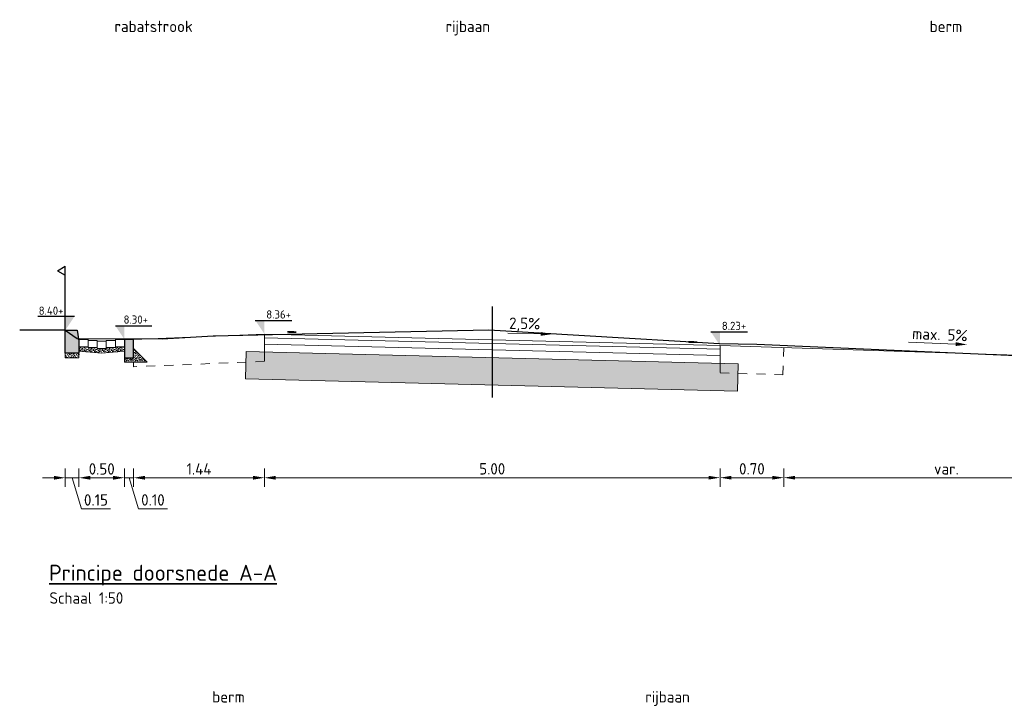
# Model space of a CAD drawing. Header units: metres. Extents: x 122.7 to 162.8, y 75.2 to 111.3.
# Tile 4 of 6: x 123.3 to 134.1, y 103.7 to 111.3. Entities that reach past the tile are written whole.
import ezdxf
from ezdxf.enums import TextEntityAlignment as Align

# ---------------------------------------------------------------- set-up
doc = ezdxf.new("R2010")
doc.units = ezdxf.units.M
doc.header["$PDMODE"] = 35
doc.linetypes.add('DASHED2', pattern=[0.375, 0.25, -0.125])
doc.layers.get('0').update_dxf_attribs({"color": 151})
doc.layers.get('Defpoints').update_dxf_attribs({"color": 171})
for name, color, linetype, lineweight in [('B-XX-VH-VERHARDING-GD', 252, 'Continuous', 25), ('N-WE-AM-AS_WEG-GD', 10, 'Continuous', 25), ('N-WE-OG-TERREIN_ERF-SD', 7, 'Continuous', 25), ('N-WE-VH-FUNDERING-AD-50', 252, 'Continuous', 18), ('N-WE-VH-GESLOTENVERHARDING_BETON-AD-50', 252, 'Continuous', 18), ('N-WE-VH-KANTOPSLUITING_OPSLUITBAND-SD', 150, 'Continuous', 25), ('N-WE-VH-KANTOPSLUITING_TROTTOIRBAND-SD', 210, 'Continuous', 25), ('N-WE-VH-M', 7, 'Continuous', 18), ('N-WE-VH-T25', 7, 'Continuous', 25), ('N-WE-VH-VERHARDING-GD', 7, 'Continuous', 18), ('X-XX-AL-M', 7, 'Continuous', 18), ('X-XX-AL-PEILMAAT-SD', 7, 'Continuous', 25), ('X-XX-AL-T25', 7, 'Continuous', 25), ('X-XX-AL-T35', 7, 'Continuous', 35)]:
    doc.layers.add(name, color=color, linetype=linetype, lineweight=lineweight)
doc.styles.add('NLCS-ISO', font='NLCS-ISO.TTF')
doc.styles.add('NLCS-ISO-M50-T25', font='NLCS-ISO.TTF', dxfattribs={"height": 0.125})
doc.styles.add('NLCS-ISO-M50-T35', font='NLCS-ISO.TTF', dxfattribs={"height": 0.175})
doc.dimstyles.new('NLCS-M50-T25-PIJL_l2_h1', dxfattribs={"dimscale": 0.05, "dimtxt": 2.5, "dimasz": 2.5, "dimexe": 2, "dimexo": 2, "dimgap": 0.7, "dimtad": 1, "dimzin": 0, "dimdsep": 46, "dimtxsty": 'NLCS-ISO-M50-T25', "dimcen": 2.5, "dimdle": 2, "dimclrd": 256, "dimclre": 256, "dimclrt": 256, "dimadec": 1, "dimazin": 0, "dimtfac": 1, "dimtofl": 0, "dimtmove": 1, "dimatfit": 0, "dimfxl": 2, "dimfxlon": 1, "dimtfillclr": 256, "dimtolj": 1, "dimtzin": 0, "dimlwd": 18, "dimlwe": 18, "dimarcsym": 0})

# ---------------------------------------------------------------- blocks, each defined once
blk = doc.blocks.new('SVH-KANTOPSLUITING_TROTTOIRBAND_130 150X250-D')
blk.add_hatch(color=254).paths.add_polyline_path([(-0.15, -0.12), (-0.15, -0.25), (0, -0.25), (0, 0), (-0.13, 0)])
at = {"flags": 128}
blk.add_lwpolyline([(-0.15, -0.12), (-0.15, -0.25), (0, -0.25), (0, 0), (-0.13, 0)], close=True, dxfattribs=at)
blk = doc.blocks.new('N-SVH-KANTOPSLUITING_OPSLUITBAND_100X200-D')
blk.add_hatch(color=8).paths.add_polyline_path([(-0.1, -0.2), (0, -0.2), (0, 0), (-0.1, 0)])
at = {"flags": 128}
blk.add_lwpolyline([(-0.1, -0.2), (0, -0.2), (0, 0), (-0.1, 0)], close=True, dxfattribs=at)
blk = doc.blocks.new('SOG-ERFGRENS_LINKS-D')
for p, q in [((-0.433, 3.25), (0, 3.5)), ((-0.433, 3.25), (0, 3)), ((0, 3), (0, 3.5)), ((0, 0), (0, 3))]:
    blk.add_line(p, q)
blk = doc.blocks.new('*D97')
at = {"layer": 'Defpoints', "color": 0, "transparency": 16777216}
for p in [(125.97, 107.827), (130.97, 107.702), (125.97, 106.251)]:
    blk.add_point(p, dxfattribs=at)
at = {"layer": 'X-XX-AL-M', "lineweight": 18, "transparency": 16777216}
for p, q in [((125.97, 106.351), (125.97, 106.151)), ((130.97, 106.352), (130.97, 106.152)), ((130.845, 106.252), (126.095, 106.251))]:
    blk.add_line(p, q, dxfattribs=at)
at = {"layer": 'X-XX-AL-M', "transparency": 16777216}
for points in [[(126.095, 106.272), (126.095, 106.23), (125.97, 106.251)], [(130.845, 106.272), (130.845, 106.231), (130.97, 106.252)]]:
    blk.add_solid(points, dxfattribs=at)
at = {"layer": 'X-XX-AL-M', "transparency": 16777216, "insert": (128.47, 106.349), "char_height": 0.125, "attachment_point": 5, "rotation": 0.0054, "style": 'NLCS-ISO-M50-T25'}
blk.add_mtext('\\A1;5.00', dxfattribs=at)
blk = doc.blocks.new('*D98')
at = {"layer": 'Defpoints', "color": 0, "transparency": 16777216}
for p in [(131.669, 107.679), (135.241, 107.561), (135.241, 106.252)]:
    blk.add_point(p, dxfattribs=at)
at = {"layer": 'X-XX-AL-M', "lineweight": 18, "transparency": 16777216}
for p, q in [((131.669, 106.352), (131.669, 106.152)), ((135.241, 106.352), (135.241, 106.152)), ((131.794, 106.252), (135.116, 106.252))]:
    blk.add_line(p, q, dxfattribs=at)
at = {"layer": 'X-XX-AL-M', "transparency": 16777216}
for points in [[(131.794, 106.272), (131.794, 106.231), (131.669, 106.252)], [(135.116, 106.273), (135.116, 106.231), (135.241, 106.252)]]:
    blk.add_solid(points, dxfattribs=at)
at = {"layer": 'X-XX-AL-M', "transparency": 16777216, "insert": (133.455, 106.349), "char_height": 0.125, "attachment_point": 5, "rotation": 0.0054, "style": 'NLCS-ISO-M50-T25'}
blk.add_mtext('\\A1;var.', dxfattribs=at)
blk = doc.blocks.new('*D101')
at = {"layer": 'Defpoints', "color": 0, "transparency": 16777216}
for p in [(124.534, 107.768), (125.97, 107.827), (124.534, 106.251)]:
    blk.add_point(p, dxfattribs=at)
at = {"layer": 'X-XX-AL-M', "lineweight": 18, "transparency": 16777216}
for p, q in [((124.534, 106.351), (124.534, 106.151)), ((125.97, 106.351), (125.97, 106.151)), ((125.845, 106.251), (124.659, 106.251))]:
    blk.add_line(p, q, dxfattribs=at)
at = {"layer": 'X-XX-AL-M', "transparency": 16777216}
for points in [[(124.659, 106.272), (124.659, 106.23), (124.534, 106.251)], [(125.845, 106.272), (125.845, 106.23), (125.97, 106.251)]]:
    blk.add_solid(points, dxfattribs=at)
at = {"layer": 'X-XX-AL-M', "transparency": 16777216, "insert": (125.252, 106.348), "char_height": 0.125, "attachment_point": 5, "rotation": 0.0054, "style": 'NLCS-ISO-M50-T25'}
blk.add_mtext('\\A1;1.44', dxfattribs=at)
blk = doc.blocks.new('*D102')
at = {"layer": 'Defpoints', "color": 0, "transparency": 16777216}
for p in [(124.434, 107.768), (124.534, 107.768), (124.434, 106.251)]:
    blk.add_point(p, dxfattribs=at)
at = {"layer": 'X-XX-AL-M', "lineweight": 18, "transparency": 16777216}
for p, q in [((124.434, 106.351), (124.434, 106.151)), ((124.534, 106.351), (124.534, 106.151)), ((124.309, 106.251), (124.184, 106.251)), ((124.534, 106.251), (124.434, 106.251)), ((124.484, 106.251), (124.586, 105.911)), ((124.659, 106.251), (124.784, 106.251)), ((124.586, 105.911), (124.906, 105.911))]:
    blk.add_line(p, q, dxfattribs=at)
at = {"layer": 'X-XX-AL-M', "transparency": 16777216}
for points in [[(124.309, 106.272), (124.309, 106.23), (124.434, 106.251)], [(124.659, 106.272), (124.659, 106.23), (124.534, 106.251)]]:
    blk.add_solid(points, dxfattribs=at)
at = {"layer": 'X-XX-AL-M', "transparency": 16777216, "insert": (124.746, 106.008), "char_height": 0.125, "attachment_point": 5, "rotation": 0.0054, "style": 'NLCS-ISO-M50-T25'}
blk.add_mtext('\\A1;0.10', dxfattribs=at)
blk = doc.blocks.new('*D103')
at = {"layer": 'Defpoints', "color": 0, "transparency": 16777216}
for p in [(123.934, 107.768), (124.434, 107.768), (123.934, 106.251)]:
    blk.add_point(p, dxfattribs=at)
at = {"layer": 'X-XX-AL-M', "lineweight": 18, "transparency": 16777216}
for p, q in [((123.934, 106.351), (123.934, 106.151)), ((124.434, 106.351), (124.434, 106.151)), ((124.309, 106.251), (124.059, 106.251))]:
    blk.add_line(p, q, dxfattribs=at)
at = {"layer": 'X-XX-AL-M', "transparency": 16777216}
for points in [[(124.059, 106.272), (124.059, 106.23), (123.934, 106.251)], [(124.309, 106.272), (124.309, 106.23), (124.434, 106.251)]]:
    blk.add_solid(points, dxfattribs=at)
at = {"layer": 'X-XX-AL-M', "transparency": 16777216, "insert": (124.184, 106.348), "char_height": 0.125, "attachment_point": 5, "rotation": 0.0054, "style": 'NLCS-ISO-M50-T25'}
blk.add_mtext('\\A1;0.50', dxfattribs=at)
blk = doc.blocks.new('*D104')
at = {"layer": 'Defpoints', "color": 0, "transparency": 16777216}
for p in [(123.784, 107.761), (123.934, 107.768), (123.784, 106.251)]:
    blk.add_point(p, dxfattribs=at)
at = {"layer": 'X-XX-AL-M', "lineweight": 18, "transparency": 16777216}
for p, q in [((123.784, 106.351), (123.784, 106.151)), ((123.934, 106.351), (123.934, 106.151)), ((123.659, 106.251), (123.534, 106.251)), ((123.934, 106.251), (123.784, 106.251)), ((123.859, 106.251), (123.961, 105.911)), ((124.059, 106.251), (124.184, 106.251)), ((123.961, 105.911), (124.281, 105.911))]:
    blk.add_line(p, q, dxfattribs=at)
at = {"layer": 'X-XX-AL-M', "transparency": 16777216}
for points in [[(123.659, 106.272), (123.659, 106.23), (123.784, 106.251)], [(124.059, 106.272), (124.059, 106.23), (123.934, 106.251)]]:
    blk.add_solid(points, dxfattribs=at)
at = {"layer": 'X-XX-AL-M', "transparency": 16777216, "insert": (124.121, 106.008), "char_height": 0.125, "attachment_point": 5, "rotation": 0.0054, "style": 'NLCS-ISO-M50-T25'}
blk.add_mtext('\\A1;0.15', dxfattribs=at)
blk = doc.blocks.new('*D126')
at = {"layer": 'Defpoints', "color": 0, "transparency": 16777216}
for p in [(130.97, 107.702), (131.669, 107.68), (131.67, 106.252)]:
    blk.add_point(p, dxfattribs=at)
at = {"layer": 'X-XX-AL-M', "lineweight": 18, "transparency": 16777216}
for p, q in [((130.97, 106.352), (130.97, 106.152)), ((131.67, 106.352), (131.67, 106.152)), ((131.095, 106.252), (131.545, 106.252))]:
    blk.add_line(p, q, dxfattribs=at)
at = {"layer": 'X-XX-AL-M', "transparency": 16777216}
for points in [[(131.095, 106.272), (131.095, 106.231), (130.97, 106.252)], [(131.545, 106.272), (131.545, 106.231), (131.67, 106.252)]]:
    blk.add_solid(points, dxfattribs=at)
at = {"layer": 'X-XX-AL-M', "transparency": 16777216, "insert": (131.32, 106.349), "char_height": 0.125, "attachment_point": 5, "rotation": 0.0054, "style": 'NLCS-ISO-M50-T25'}
blk.add_mtext('\\A1;0.70', dxfattribs=at)

msp = doc.modelspace()

# ---------------------------------------------------------------- hatches: boundary and pattern name
at = {"layer": 'N-WE-VH-FUNDERING-AD-50'}
h = msp.add_hatch(dxfattribs=at)
h.set_pattern_fill('AVH-FUNDERING_02-SOD', color=256, scale=0.1, angle=0.0054, pattern_type=2)
h.set_pattern_definition([(0.0054, (131.81994, 108.18881), (0.0999905, 0.1000095), [0.0125, -0.0875]), (90.0054, (131.81994, 108.18881), (-0.1000095, 0.0999905), [0.0125, -0.0875]), (135.0054, (131.83244, 108.188814), (-0.1, -9.5e-06), [0.0176777, -0.1237437]), (0.0054, (131.83243, 108.24506), (0.0999905, 0.1000095), [0.0125, -0.0875]), (45.0054, (131.83868, 108.238815), (-9.5e-06, 0.1), [0.0088388, -0.1325825]), (135.0054, (131.83868, 108.238815), (-0.1, -9.5e-06), [0.0088388, -0.1325825]), (0.0054, (131.86993, 108.27007), (0.0999905, 0.1000095), [0.0176777, -0.0823223]), (45.0054, (131.86993, 108.27007), (-9.5e-06, 0.1), [0.0125, -0.1289214]), (135.0054, (131.88761, 108.27007), (-0.1, -9.5e-06), [0.0125, -0.1289214]), (90.0054, (131.88869, 108.21382), (-0.1000095, 0.0999905), [0.0125, -0.0875]), (45.0054, (131.888686, 108.21382), (-9.5e-06, 0.1), [0.0088388, -0.1325825]), (135.0054, (131.894935, 108.22007), (-0.1, -9.5e-06), [0.0088388, -0.1325825]), (0.0054, (131.83244, 108.21381), (0.0999905, 0.1000095), [0.00625, -0.08375]), (0.0054, (131.90743, 108.23882), (0.0999905, 0.1000095), [0.00625, -0.08375]), (90.0054, (131.87618, 108.25132), (-0.1000095, 0.0999905), [0.00625, -0.08375]), (135.0054, (131.88869, 108.19507), (-0.1, -9.5e-06), [0.0088388, -0.1325825]), (135.0054, (131.84493, 108.263816), (-0.1, -9.5e-06), [0.0088388, -0.1325825]), (45.0054, (131.86681, 108.22163), (-9.5e-06, 0.1), [0.0088388, -0.1325825]), (90.0054, (131.85431, 108.20132), (-0.1000095, 0.0999905), [0.0015625, -0.0984375]), (90.0054, (131.859, 108.2435), (-0.1000095, 0.0999905), [0.0015625, -0.0984375]), (90.0054, (131.90587, 108.2607), (-0.1000095, 0.0999905), [0.0015625, -0.0984375]), (90.0054, (131.90744, 108.20757), (-0.1000095, 0.0999905), [0.0015625, -0.0984375])])
h.paths.add_polyline_path([(125.77, 107.637), (125.762, 107.337), (125.97, 107.332), (131.162, 107.202), (131.17, 107.502)])
at = {"layer": 'N-WE-VH-GESLOTENVERHARDING_BETON-AD-50'}
h = msp.add_hatch(dxfattribs=at)
h.set_pattern_fill('AVH-BETON_SCHRAAL-SO', color=256, scale=0.01, pattern_type=2)
h.set_pattern_definition([(0, (124.35235, 107.61399), (0, 0.1), [0, -0.1]), (0, (124.35335, 107.57899), (0, 0.1), [0, -0.1]), (0, (124.35635, 107.63299), (0, 0.1), [0, -0.1]), (338.1986, (124.304345, 107.601989), (0.3, -0.1), [0.01077, -0.527746]), (216.87, (124.314345, 107.597989), (0.3, 0.2), [0.005, -0.495]), (130.6013, (124.310345, 107.594989), (0.50000004, -0.5999999), [0.0092195, -0.912735]), (206.565, (124.277345, 107.58299), (-0.1, -0.1), [0.002236, -0.221371]), (326.31, (124.275345, 107.58199), (0.2, -0.1000001), [0.003606, -0.35695]), (108.435, (124.278345, 107.57999), (-0.0999998, 0.2), [0.003162, -0.313065]), (225, (124.341345, 107.57299), (-2e-17, -0.1), [0.004243, -0.137179]), (0, (124.33835, 107.56999), (0.1, 0.1), [0.006, -0.094]), (135, (124.344345, 107.56999), (-0.1, 9e-18), [0.004243, -0.137179]), (251.565, (124.329345, 107.63699), (0.0999998, 0.2), [0.003162, -0.313065]), (0, (124.32835, 107.63399), (0.1, 0.1), [0.005, -0.095]), (143.13, (124.333345, 107.633989), (-0.3, 0.2), [0.005, -0.495]), (213.69, (124.276345, 107.63799), (0.2, 0.1000001), [0.003606, -0.35695]), (341.565, (124.273345, 107.63599), (-0.2, 0.0999998), [0.006325, -0.309903]), (126.87, (124.279345, 107.633989), (0.2, -0.3), [0.005, -0.495]), (0, (124.30535, 107.63399), (0, 0.1), [0, -0.1]), (0, (124.27835, 107.60799), (0, 0.1), [0, -0.1]), (0, (124.30635, 107.57099), (0, 0.1), [0, -0.1]), (0, (124.33335, 107.60199), (0, 0.1), [0, -0.1]), (0, (124.30435, 107.61899), (0, 0.1), [0, -0.1]), (0, (124.28235, 107.62199), (0, 0.1), [0, -0.1]), (0, (124.29135, 107.61599), (0, 0.1), [0, -0.1]), (0, (124.28735, 107.59199), (0, 0.1), [0, -0.1]), (0, (124.26335, 107.59599), (0, 0.1), [0, -0.1]), (0, (124.26435, 107.61899), (0, 0.1), [0, -0.1]), (0, (124.26135, 107.64099), (0, 0.1), [0, -0.1]), (0, (124.29235, 107.64499), (0, 0.1), [0, -0.1]), (0, (124.31435, 107.64899), (0, 0.1), [0, -0.1]), (0, (124.34935, 107.64499), (0, 0.1), [0, -0.1]), (0, (124.32535, 107.61399), (0, 0.1), [0, -0.1]), (0, (124.31535, 107.63199), (0, 0.1), [0, -0.1]), (0, (124.32335, 107.58399), (0, 0.1), [0, -0.1]), (0, (124.29335, 107.57899), (0, 0.1), [0, -0.1]), (0, (124.32335, 107.55699), (0, 0.1), [0, -0.1]), (0, (124.29035, 107.56299), (0, 0.1), [0, -0.1]), (0, (124.25835, 107.55999), (0, 0.1), [0, -0.1]), (0, (124.27035, 107.55499), (0, 0.1), [0, -0.1]), (0, (124.27135, 107.56899), (0, 0.1), [0, -0.1]), (0, (124.33835, 107.55299), (0, 0.1), [0, -0.1]), (0, (124.35035, 107.59399), (0, 0.1), [0, -0.1]), (0, (124.34535, 107.62399), (0, 0.1), [0, -0.1]), (0, (124.29935, 107.55199), (0, 0.1), [0, -0.1])])
h.paths.add_polyline_path([(123.934, 107.618), (123.784, 107.618), (123.784, 107.568), (123.934, 107.568)])
h.paths.add_polyline_path([(124.434, 107.688), (124.334, 107.688), (124.334, 107.678), (124.234, 107.678), (124.234, 107.668), (124.134, 107.668), (124.134, 107.678), (124.034, 107.678), (124.034, 107.688), (123.934, 107.688), (123.934, 107.638), (124.184, 107.618), (124.434, 107.638)])
h.paths.add_polyline_path([(124.534, 107.568), (124.434, 107.568), (124.434, 107.518), (124.534, 107.518), (124.684, 107.518), (124.534, 107.668)])

# ---------------------------------------------------------------- linework, layer by layer
at = {"layer": 'B-XX-VH-VERHARDING-GD'}
for points in [[(123.784, 107.868), (123.284, 107.868)], [(123.784, 107.868), (123.915, 107.779), (124.847, 107.775), (125.408, 107.807), (126.549, 107.832), (128.434, 107.872), (129.977, 107.781), (130.963, 107.723), (131.376, 107.715), (135.644, 107.531), (137.097, 107.492), (140.438, 107.418)]]:
    msp.add_lwpolyline(points, dxfattribs=at)
at = {"layer": 'N-WE-AM-AS_WEG-GD'}
msp.add_lwpolyline([(128.47, 108.13), (128.47, 107.13)], dxfattribs=at)
at = {"layer": 'N-WE-VH-M'}
for p, q in [((128.642, 107.836), (129.002, 107.828)), ((133.04, 107.738), (133.557, 107.717))]:
    msp.add_line(p, q, dxfattribs=at)
for points in [[(129.002, 107.849), (129.001, 107.808), (129.127, 107.826)], [(133.558, 107.738), (133.557, 107.696), (133.682, 107.712)]]:
    msp.add_solid(points, dxfattribs=at)
at = {"layer": 'N-WE-VH-VERHARDING-GD'}
for p, q in [((125.97, 107.827), (125.97, 107.707)), ((130.97, 107.582), (130.97, 107.702))]:
    msp.add_line(p, q, dxfattribs=at)
at = {"layer": 'N-WE-VH-VERHARDING-GD', "const_width": 0.02}
for points in [[(126.22, 107.851), (126.32, 107.848)], [(130.721, 107.738), (130.621, 107.741)]]:
    msp.add_lwpolyline(points, dxfattribs=at)
at = {"layer": 'N-WE-VH-VERHARDING-GD'}
for points in [[(124.034, 107.768), (124.034, 107.688), (123.934, 107.688), (123.934, 107.768)], [(124.134, 107.758), (124.134, 107.678), (124.034, 107.678), (124.034, 107.758)], [(124.234, 107.748), (124.234, 107.668), (124.134, 107.668), (124.134, 107.748)], [(124.234, 107.758), (124.234, 107.678), (124.334, 107.678), (124.334, 107.758)], [(124.334, 107.768), (124.334, 107.688), (124.434, 107.688), (124.434, 107.768)]]:
    msp.add_lwpolyline(points, close=True, dxfattribs=at)
for points in [[(125.97, 107.827), (124.534, 107.768)], [(130.97, 107.702), (125.97, 107.827)], [(130.97, 107.662), (125.97, 107.787)], [(124.438, 107.638), (124.184, 107.618), (123.93, 107.638)], [(124.684, 107.518), (124.534, 107.668)], [(125.77, 107.637), (125.762, 107.337)], [(131.17, 107.502), (125.77, 107.637)], [(130.97, 107.592), (125.97, 107.717)], [(125.97, 107.707), (125.97, 107.632)], [(135.242, 107.561), (130.97, 107.702)], [(123.934, 107.618), (123.784, 107.618)], [(123.784, 107.618), (123.784, 107.568)], [(123.934, 107.568), (123.784, 107.568)], [(123.934, 107.618), (123.934, 107.568)], [(124.434, 107.518), (124.434, 107.568)], [(130.97, 107.582), (130.97, 107.507)], [(124.684, 107.518), (124.434, 107.518)], [(131.17, 107.502), (131.162, 107.202)], [(131.162, 107.202), (125.762, 107.337)]]:
    msp.add_lwpolyline(points, dxfattribs=at)
at = {"layer": 'N-WE-VH-VERHARDING-GD', "linetype": 'DASHED2', "ltscale": 0.2}
for points in [[(131.66, 107.38), (131.669, 107.68)], [(125.97, 107.527), (124.534, 107.468)], [(125.97, 107.632), (125.97, 107.527)], [(124.534, 107.518), (124.534, 107.468)], [(130.97, 107.507), (130.97, 107.402), (131.66, 107.38)]]:
    msp.add_lwpolyline(points, dxfattribs=at)
at = {"layer": 'X-XX-AL-PEILMAAT-SD'}
for p, q in [((123.884, 108.018), (123.484, 108.018)), ((125.87, 107.977), (126.27, 107.977)), ((124.334, 107.918), (124.734, 107.918)), ((130.87, 107.852), (131.27, 107.852))]:
    msp.add_line(p, q, dxfattribs=at)
for points in [[(123.884, 108.018), (123.784, 108.018), (123.784, 107.868)], [(125.87, 107.977), (125.97, 107.977), (125.97, 107.827)], [(124.334, 107.918), (124.434, 107.918), (124.434, 107.768)], [(130.87, 107.852), (130.97, 107.852), (130.97, 107.702)]]:
    msp.add_solid(points, dxfattribs=at)

# ---------------------------------------------------------------- block references
at = {"layer": 'N-WE-OG-TERREIN_ERF-SD', "xscale": 0.2, "yscale": 0.2, "zscale": 0.2}
msp.add_blockref('SOG-ERFGRENS_LINKS-D', (123.784, 107.872), dxfattribs=at)
at = {"layer": 'N-WE-VH-KANTOPSLUITING_OPSLUITBAND-SD', "rotation": 0.005437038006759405}
msp.add_blockref('N-SVH-KANTOPSLUITING_OPSLUITBAND_100X200-D', (124.534, 107.768), dxfattribs=at)
at = {"layer": 'N-WE-VH-KANTOPSLUITING_TROTTOIRBAND-SD', "xscale": -1}
msp.add_blockref('SVH-KANTOPSLUITING_TROTTOIRBAND_130 150X250-D', (123.784, 107.868), dxfattribs=at)

# ---------------------------------------------------------------- texts
at = {"layer": 'N-WE-VH-M', "char_height": 0.125, "attachment_point": 5, "style": 'NLCS-ISO-M50-T25'}
for s, insert, rotation in [('\\A1;2,5%', (128.826, 107.929), 358.8597), ('\\A1;max. 5%', (133.383, 107.822), 357.6947)]:
    msp.add_mtext(s, dxfattribs=dict(at, insert=insert, rotation=rotation))
at = {"layer": 'N-WE-VH-T25', "char_height": 0.125, "width": 1.40303, "attachment_point": 1, "rotation": 0.0054, "style": 'NLCS-ISO-M50-T25'}
for s, insert in [('rabatstrook', (124.324, 111.264)), ('rijbaan', (127.958, 111.264)), ('berm', (133.271, 111.264)), ('berm', (125.397, 103.911)), ('rijbaan', (130.15, 103.911))]:
    msp.add_mtext(s, dxfattribs=dict(at, insert=insert))
at = {"layer": 'X-XX-AL-PEILMAAT-SD', "style": 'NLCS-ISO'}
msp.add_text('8.40+', height=0.09, dxfattribs=at).set_placement((123.764, 108.038), align=Align.RIGHT)
for s, p in [('8.36+', (125.99, 107.997)), ('8.30+', (124.424, 107.941)), ('8.23+', (130.99, 107.872))]:
    msp.add_text(s, height=0.09, dxfattribs=at).set_placement(p)
at = {"layer": 'X-XX-AL-T25', "insert": (123.61, 104.995), "char_height": 0.125, "width": 1.91256, "attachment_point": 1, "rotation": 359.9946, "style": 'NLCS-ISO-M50-T25'}
msp.add_mtext('Schaal 1:50', dxfattribs=at)
at = {"layer": 'X-XX-AL-T35', "insert": (123.607, 105.297), "char_height": 0.175, "width": 11.82929, "attachment_point": 1, "rotation": 359.9946, "style": 'NLCS-ISO-M50-T35'}
msp.add_mtext('{\\LPrincipe doorsnede A-A }', dxfattribs=at)

# ---------------------------------------------------------------- dimensions: what is measured, and where the dimension line sits
at = {"layer": 'X-XX-AL-M'}
for base, p1, p2, picture, middle in [((123.784, 106.251), (123.934, 107.768), (123.784, 107.761), '*D104', (123.996, 106.008)), ((123.934, 106.251), (124.434, 107.768), (123.934, 107.768), '*D103', (124.184, 106.348)), ((124.434, 106.251), (124.534, 107.768), (124.434, 107.768), '*D102', (124.621, 106.008)), ((124.534, 106.251), (125.97, 107.827), (124.534, 107.768), '*D101', (125.252, 106.348)), ((125.97, 106.251), (130.97, 107.702), (125.97, 107.827), '*D97', (128.47, 106.349)), ((131.67, 106.252), (130.97, 107.702), (131.669, 107.68), '*D126', (131.32, 106.349))]:
    dim = msp.add_linear_dim(base=base, p1=p1, p2=p2, angle=0.0054, dimstyle='NLCS-M50-T25-PIJL_l2_h1', dxfattribs=at)
    dim.commit()
    dim.dimension.update_dxf_attribs({"geometry": picture, "text_midpoint": middle})
dim = msp.add_linear_dim(base=(135.241, 106.252), p1=(131.669, 107.679), p2=(135.241, 107.561), angle=0.0054, text='var.', dimstyle='NLCS-M50-T25-PIJL_l2_h1', dxfattribs=at)
dim.commit()
dim.dimension.update_dxf_attribs({"geometry": '*D98', "text_midpoint": (133.455, 106.349)})

doc.saveas('drawing.dxf')
